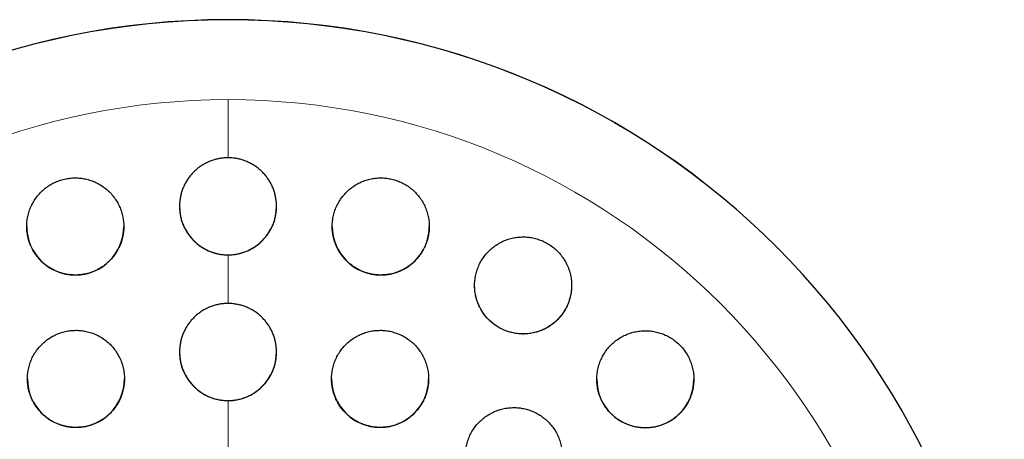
# Model space of a CAD drawing. Header units: millimetres. Extents: x 8 to 763, y 12 to 751.
# Tile 92 of 100: x 433 to 453, y 742 to 751. Entities that reach past the tile are written whole.
import ezdxf

# ---------------------------------------------------------------- set-up
doc = ezdxf.new("R2010")
doc.units = ezdxf.units.MM

msp = doc.modelspace()

# ---------------------------------------------------------------- linework, layer by layer
at = {"color": 252, "linetype": 'Continuous', "lineweight": 0}
for p, q in [((436.984, 748.926), (436.984, 747.728)), ((436.984, 745.728), (436.984, 744.727)), ((436.984, 742.727), (436.984, 741.726))]:
    msp.add_line(p, q, dxfattribs=at)
at = {"color": 7, "linetype": 'Continuous', "lineweight": 30, "flags": 128}
msp.add_lwpolyline([(444.066, 745.099), (444.064, 745.038), (444.059, 744.976), (444.049, 744.916), (444.036, 744.855), (444.019, 744.796), (443.999, 744.738), (443.975, 744.681), (443.947, 744.626), (443.916, 744.573), (443.882, 744.522), (443.845, 744.472), (443.805, 744.426), (443.762, 744.381), (443.717, 744.34), (443.669, 744.301), (443.619, 744.266), (443.566, 744.233), (443.512, 744.204), (443.456, 744.178), (443.399, 744.156), (443.34, 744.138), (443.28, 744.122), (443.22, 744.111), (443.158, 744.104), (443.097, 744.1), (443.035, 744.1), (442.974, 744.104), (442.913, 744.111), (442.852, 744.122), (442.793, 744.138), (442.734, 744.156), (442.676, 744.178), (442.62, 744.204), (442.566, 744.233), (442.514, 744.266), (442.464, 744.301), (442.416, 744.34), (442.37, 744.381), (442.327, 744.426), (442.287, 744.472), (442.25, 744.522), (442.216, 744.573), (442.185, 744.626), (442.158, 744.681), (442.134, 744.738), (442.113, 744.796), (442.096, 744.855), (442.083, 744.916), (442.074, 744.976), (442.068, 745.038), (442.066, 745.099), (442.066, 745.099)], dxfattribs=at)
at = {"color": 7, "linetype": 'Continuous', "lineweight": 30}
for centre, radius, start, end in [((436.984, 734.573), 16, 0.0002, 179.9998), ((436.984, 746.729), 1, 180.0002, 359.9998), ((433.836, 746.314), 1, 180.0002, 359.9998), ((440.133, 746.314), 1, 180.0002, 359.9998), ((436.984, 743.728), 1, 180.0002, 359.9998), ((433.85, 743.176), 1, 180.0002, 359.9998), ((440.119, 743.176), 1, 180.0002, 359.9998), ((445.585, 743.166), 1, 180.0002, 359.9998)]:
    msp.add_arc(centre, radius, start, end, dxfattribs=at)
at = {"color": 252, "linetype": 'Continuous', "lineweight": 0}
for centre, radius, start, end in [((436.984, 734.57), 16, 0.0002, 179.9998), ((436.984, 734.565), 14.361, 90.0001, 0.0001), ((436.984, 734.565), 14.361, 0.0001, 90.0001)]:
    msp.add_arc(centre, radius, start, end, dxfattribs=at)
at = {"color": 7, "linetype": 'Continuous', "lineweight": 30}
for points, knots in [([(436.984, 747.728), (436.957, 747.728), (436.902, 747.726), (436.819, 747.716), (436.737, 747.699), (436.657, 747.674), (436.579, 747.644), (436.505, 747.607), (436.433, 747.564), (436.365, 747.515), (436.302, 747.461), (436.243, 747.402), (436.19, 747.337), (436.141, 747.268), (436.099, 747.196), (436.063, 747.12), (436.033, 747.041), (436.01, 746.96), (435.994, 746.877), (435.985, 746.793), (435.983, 746.707), (435.989, 746.622), (436.001, 746.538), (436.021, 746.455), (436.048, 746.374), (436.082, 746.295), (436.122, 746.22), (436.168, 746.148), (436.221, 746.08), (436.279, 746.017), (436.342, 745.96), (436.409, 745.909), (436.481, 745.862), (436.556, 745.823), (436.634, 745.79), (436.714, 745.764), (436.796, 745.744), (436.887, 745.73), (436.95, 745.729), (436.984, 745.728)], [0, 0, 0, 0, 0.025984, 0.052148, 0.078885, 0.105819, 0.131802, 0.157965, 0.184691, 0.211611, 0.237735, 0.264038, 0.290901, 0.317956, 0.344374, 0.370971, 0.398136, 0.425495, 0.452188, 0.479065, 0.506519, 0.534173, 0.561003, 0.58802, 0.615626, 0.643437, 0.670201, 0.697154, 0.724702, 0.752458, 0.778982, 0.805693, 0.832998, 0.86051, 0.886728, 0.91313, 0.940117, 0.967306, 1, 1, 1, 1]), ([(436.984, 745.728), (437.012, 745.728), (437.067, 745.73), (437.149, 745.74), (437.232, 745.757), (437.312, 745.782), (437.39, 745.812), (437.464, 745.849), (437.536, 745.892), (437.604, 745.941), (437.667, 745.995), (437.725, 746.055), (437.779, 746.119), (437.827, 746.188), (437.87, 746.26), (437.906, 746.336), (437.935, 746.415), (437.958, 746.497), (437.974, 746.58), (437.983, 746.664), (437.985, 746.749), (437.98, 746.834), (437.967, 746.918), (437.948, 747.001), (437.921, 747.082), (437.887, 747.161), (437.847, 747.236), (437.801, 747.308), (437.748, 747.376), (437.69, 747.439), (437.627, 747.496), (437.56, 747.548), (437.488, 747.594), (437.412, 747.633), (437.334, 747.666), (437.255, 747.692), (437.172, 747.712), (437.082, 747.726), (437.019, 747.727), (436.984, 747.728)], [0, 0, 0, 0, 0.025985, 0.052437, 0.07889, 0.105825, 0.131903, 0.158302, 0.184702, 0.211623, 0.237841, 0.264239, 0.290915, 0.31797, 0.344479, 0.371171, 0.398144, 0.425502, 0.452491, 0.479528, 0.506518, 0.53417, 0.560999, 0.588015, 0.615621, 0.643432, 0.670198, 0.697152, 0.724702, 0.75246, 0.779179, 0.805898, 0.833007, 0.860521, 0.886836, 0.913338, 0.94013, 0.96732, 1, 1, 1, 1]), ([(433.836, 747.314), (433.799, 747.313), (433.725, 747.31), (433.615, 747.291), (433.508, 747.261), (433.405, 747.218), (433.307, 747.165), (433.216, 747.101), (433.133, 747.028), (433.058, 746.945), (432.993, 746.855), (432.938, 746.758), (432.894, 746.655), (432.862, 746.548), (432.842, 746.438), (432.834, 746.325), (432.839, 746.213), (432.857, 746.101), (432.887, 745.991), (432.93, 745.886), (432.984, 745.786), (433.05, 745.692), (433.125, 745.607), (433.21, 745.531), (433.303, 745.465), (433.403, 745.41), (433.508, 745.366), (433.617, 745.335), (433.728, 745.317), (433.841, 745.311), (433.953, 745.318), (434.064, 745.337), (434.171, 745.369), (434.274, 745.412), (434.371, 745.466), (434.462, 745.531), (434.544, 745.605), (434.619, 745.687), (434.683, 745.778), (434.737, 745.876), (434.781, 745.979), (434.812, 746.086), (434.831, 746.197), (434.838, 746.309), (434.832, 746.422), (434.814, 746.533), (434.783, 746.643), (434.739, 746.748), (434.684, 746.847), (434.618, 746.941), (434.542, 747.025), (434.456, 747.101), (434.363, 747.166), (434.263, 747.221), (434.157, 747.263), (434.05, 747.293), (433.943, 747.311), (433.872, 747.313), (433.836, 747.314)], [0, 0, 0, 0, 0.017577, 0.035211, 0.052788, 0.070365, 0.087998, 0.105575, 0.123173, 0.140828, 0.158427, 0.176171, 0.19397, 0.211715, 0.229663, 0.247667, 0.265616, 0.283741, 0.301922, 0.320047, 0.338241, 0.356494, 0.374688, 0.392813, 0.410997, 0.42912, 0.447066, 0.46507, 0.483015, 0.500754, 0.51855, 0.536289, 0.553885, 0.571538, 0.589134, 0.606712, 0.624345, 0.641924, 0.659613, 0.677357, 0.695047, 0.712929, 0.730867, 0.74875, 0.766826, 0.784959, 0.803035, 0.821222, 0.839467, 0.857654, 0.875816, 0.894036, 0.912198, 0.930208, 0.948277, 0.966287, 0.983144, 1, 1, 1, 1]), ([(440.133, 747.314), (440.095, 747.313), (440.02, 747.31), (439.91, 747.291), (439.802, 747.26), (439.699, 747.217), (439.601, 747.163), (439.51, 747.099), (439.426, 747.024), (439.351, 746.941), (439.286, 746.85), (439.231, 746.751), (439.187, 746.647), (439.156, 746.538), (439.137, 746.426), (439.13, 746.312), (439.137, 746.198), (439.157, 746.086), (439.189, 745.976), (439.233, 745.871), (439.289, 745.772), (439.356, 745.68), (439.433, 745.596), (439.518, 745.522), (439.611, 745.458), (439.71, 745.404), (439.814, 745.363), (439.922, 745.334), (440.032, 745.316), (440.144, 745.311), (440.255, 745.319), (440.364, 745.338), (440.471, 745.37), (440.573, 745.413), (440.67, 745.468), (440.761, 745.533), (440.844, 745.608), (440.919, 745.692), (440.983, 745.784), (441.037, 745.883), (441.08, 745.987), (441.111, 746.097), (441.129, 746.209), (441.135, 746.323), (441.127, 746.436), (441.107, 746.549), (441.074, 746.658), (441.028, 746.763), (440.972, 746.862), (440.904, 746.953), (440.827, 747.036), (440.741, 747.11), (440.648, 747.173), (440.548, 747.226), (440.444, 747.266), (440.339, 747.294), (440.235, 747.311), (440.167, 747.313), (440.133, 747.314)], [0, 0, 0, 0, 0.017727, 0.035512, 0.05324, 0.070961, 0.088737, 0.106459, 0.124319, 0.142235, 0.160097, 0.178156, 0.196273, 0.214333, 0.232514, 0.250754, 0.268935, 0.287106, 0.305335, 0.323505, 0.341535, 0.359623, 0.377651, 0.395474, 0.413355, 0.431177, 0.44882, 0.46652, 0.484163, 0.501732, 0.519356, 0.536926, 0.554554, 0.572238, 0.589868, 0.607664, 0.625515, 0.643312, 0.661312, 0.67937, 0.697371, 0.715526, 0.733739, 0.751894, 0.770084, 0.788332, 0.806521, 0.824607, 0.842752, 0.860837, 0.878727, 0.896675, 0.914564, 0.932255, 0.950002, 0.967693, 0.983846, 1, 1, 1, 1]), ([(443.066, 746.099), (443.029, 746.097), (442.953, 746.095), (442.842, 746.075), (442.734, 746.044), (442.63, 746.001), (442.532, 745.946), (442.44, 745.881), (442.357, 745.806), (442.282, 745.722), (442.216, 745.629), (442.162, 745.53), (442.119, 745.424), (442.088, 745.315), (442.07, 745.202), (442.064, 745.088), (442.072, 744.974), (442.092, 744.862), (442.125, 744.753), (442.17, 744.649), (442.227, 744.55), (442.294, 744.459), (442.37, 744.377), (442.456, 744.303), (442.548, 744.24), (442.647, 744.188), (442.751, 744.147), (442.858, 744.118), (442.968, 744.101), (443.079, 744.096), (443.19, 744.104), (443.3, 744.124), (443.406, 744.156), (443.509, 744.199), (443.607, 744.254), (443.698, 744.32), (443.781, 744.396), (443.856, 744.481), (443.92, 744.574), (443.974, 744.674), (444.016, 744.779), (444.046, 744.889), (444.064, 745.002), (444.068, 745.116), (444.06, 745.23), (444.038, 745.342), (444.005, 745.451), (443.959, 745.555), (443.901, 745.652), (443.834, 745.743), (443.756, 745.825), (443.671, 745.898), (443.578, 745.96), (443.479, 746.012), (443.375, 746.052), (443.27, 746.08), (443.167, 746.096), (443.1, 746.098), (443.066, 746.099)], [0, 0, 0, 0, 0.0178783, 0.0358146, 0.0536939, 0.0715649, 0.0894923, 0.1073641, 0.1253856, 0.1434639, 0.1614858, 0.1796519, 0.1978757, 0.2160416, 0.2342264, 0.2524696, 0.2706536, 0.288721, 0.3068469, 0.3249133, 0.3427801, 0.3607048, 0.3785708, 0.3962448, 0.4139757, 0.4316495, 0.4492228, 0.4668522, 0.484426, 0.5020315, 0.5196926, 0.537299, 0.555054, 0.5728648, 0.5906208, 0.6085798, 0.6265953, 0.644555, 0.6626861, 0.6808745, 0.6990056, 0.7172001, 0.7354528, 0.7536466, 0.7717646, 0.7899411, 0.808058, 0.8259925, 0.8439851, 0.8619186, 0.8796462, 0.897431, 0.9151582, 0.9327481, 0.9503944, 0.9679846, 0.9839922, 1, 1, 1, 1]), ([(436.984, 744.727), (436.957, 744.727), (436.902, 744.725), (436.819, 744.715), (436.736, 744.697), (436.656, 744.673), (436.578, 744.642), (436.503, 744.605), (436.431, 744.562), (436.363, 744.512), (436.299, 744.457), (436.241, 744.398), (436.187, 744.333), (436.139, 744.264), (436.097, 744.191), (436.061, 744.115), (436.032, 744.036), (436.009, 743.954), (435.994, 743.871), (435.985, 743.787), (435.983, 743.702), (435.989, 743.617), (436.002, 743.534), (436.022, 743.451), (436.049, 743.37), (436.083, 743.292), (436.123, 743.217), (436.169, 743.146), (436.221, 743.079), (436.279, 743.016), (436.342, 742.959), (436.408, 742.908), (436.48, 742.862), (436.555, 742.822), (436.633, 742.789), (436.713, 742.763), (436.795, 742.744), (436.886, 742.73), (436.95, 742.728), (436.984, 742.727)], [0, 0, 0, 0, 0.026152, 0.052486, 0.079393, 0.1065, 0.132651, 0.158984, 0.185886, 0.212984, 0.239216, 0.265629, 0.29261, 0.319785, 0.346184, 0.372764, 0.399916, 0.427264, 0.453818, 0.480555, 0.50787, 0.535385, 0.562014, 0.588829, 0.616228, 0.64383, 0.670422, 0.697199, 0.724565, 0.752134, 0.778591, 0.805232, 0.832461, 0.859893, 0.886177, 0.912645, 0.939695, 0.966946, 1, 1, 1, 1]), ([(436.984, 742.727), (437.012, 742.727), (437.067, 742.729), (437.15, 742.739), (437.232, 742.757), (437.313, 742.781), (437.391, 742.812), (437.466, 742.849), (437.538, 742.893), (437.606, 742.942), (437.669, 742.997), (437.728, 743.056), (437.782, 743.121), (437.83, 743.19), (437.872, 743.263), (437.907, 743.339), (437.937, 743.419), (437.96, 743.5), (437.975, 743.584), (437.984, 743.667), (437.985, 743.752), (437.979, 743.837), (437.967, 743.92), (437.947, 744.003), (437.92, 744.084), (437.886, 744.162), (437.846, 744.237), (437.8, 744.308), (437.747, 744.376), (437.689, 744.438), (437.627, 744.495), (437.56, 744.546), (437.488, 744.592), (437.413, 744.632), (437.335, 744.665), (437.256, 744.691), (437.173, 744.71), (437.082, 744.724), (437.019, 744.726), (436.984, 744.727)], [0, 0, 0, 0, 0.026152, 0.052487, 0.079396, 0.106503, 0.132749, 0.159179, 0.185891, 0.21299, 0.239317, 0.265825, 0.292616, 0.319792, 0.346284, 0.37296, 0.39992, 0.427268, 0.454119, 0.481018, 0.50787, 0.535384, 0.562013, 0.588828, 0.616227, 0.643828, 0.670724, 0.697668, 0.724564, 0.752135, 0.778783, 0.805431, 0.832464, 0.859898, 0.886278, 0.912845, 0.9397, 0.966952, 1, 1, 1, 1]), ([(433.85, 744.175), (433.813, 744.173), (433.738, 744.171), (433.628, 744.152), (433.52, 744.121), (433.417, 744.078), (433.319, 744.024), (433.227, 743.96), (433.144, 743.885), (433.069, 743.802), (433.004, 743.711), (432.949, 743.614), (432.906, 743.51), (432.874, 743.403), (432.855, 743.292), (432.848, 743.18), (432.854, 743.068), (432.872, 742.956), (432.903, 742.847), (432.946, 742.743), (433, 742.643), (433.066, 742.551), (433.141, 742.466), (433.226, 742.39), (433.318, 742.325), (433.418, 742.27), (433.522, 742.227), (433.631, 742.196), (433.743, 742.178), (433.855, 742.172), (433.968, 742.179), (434.079, 742.198), (434.186, 742.23), (434.29, 742.274), (434.387, 742.328), (434.478, 742.393), (434.561, 742.468), (434.636, 742.552), (434.7, 742.643), (434.754, 742.741), (434.797, 742.845), (434.827, 742.953), (434.846, 743.064), (434.852, 743.176), (434.846, 743.288), (434.826, 743.4), (434.795, 743.508), (434.751, 743.612), (434.696, 743.711), (434.63, 743.804), (434.554, 743.888), (434.469, 743.963), (434.376, 744.028), (434.276, 744.082), (434.171, 744.124), (434.064, 744.153), (433.956, 744.171), (433.886, 744.174), (433.85, 744.175)], [0, 0, 0, 0, 0.017711, 0.035478, 0.053189, 0.0709, 0.088668, 0.10638, 0.124089, 0.141855, 0.159564, 0.177341, 0.195174, 0.212952, 0.230841, 0.248786, 0.266676, 0.284673, 0.302727, 0.320724, 0.338778, 0.35689, 0.374944, 0.392978, 0.41107, 0.429103, 0.447049, 0.465052, 0.482997, 0.500824, 0.518709, 0.536537, 0.554271, 0.572061, 0.589795, 0.607498, 0.625258, 0.642962, 0.660711, 0.678517, 0.696267, 0.714119, 0.732027, 0.749879, 0.767845, 0.785868, 0.803834, 0.821878, 0.839979, 0.858023, 0.876072, 0.894179, 0.912227, 0.930206, 0.948243, 0.966222, 0.983111, 1, 1, 1, 1]), ([(440.119, 744.175), (440.081, 744.173), (440.006, 744.171), (439.895, 744.151), (439.787, 744.12), (439.684, 744.077), (439.585, 744.023), (439.494, 743.958), (439.41, 743.883), (439.335, 743.799), (439.27, 743.707), (439.215, 743.608), (439.172, 743.504), (439.141, 743.395), (439.122, 743.283), (439.116, 743.17), (439.123, 743.057), (439.143, 742.945), (439.175, 742.836), (439.219, 742.732), (439.275, 742.633), (439.341, 742.542), (439.417, 742.458), (439.502, 742.384), (439.595, 742.32), (439.694, 742.266), (439.798, 742.225), (439.906, 742.195), (440.017, 742.177), (440.128, 742.172), (440.24, 742.179), (440.35, 742.199), (440.457, 742.231), (440.56, 742.275), (440.658, 742.33), (440.749, 742.395), (440.832, 742.471), (440.906, 742.555), (440.971, 742.648), (441.025, 742.747), (441.067, 742.851), (441.097, 742.961), (441.115, 743.073), (441.121, 743.186), (441.113, 743.299), (441.092, 743.411), (441.06, 743.519), (441.014, 743.623), (440.958, 743.722), (440.891, 743.813), (440.814, 743.896), (440.729, 743.969), (440.636, 744.033), (440.537, 744.085), (440.432, 744.126), (440.327, 744.155), (440.222, 744.172), (440.153, 744.174), (440.119, 744.175)], [0, 0, 0, 0, 0.01782, 0.035697, 0.053518, 0.071334, 0.089206, 0.107023, 0.124922, 0.142878, 0.160778, 0.178783, 0.196845, 0.21485, 0.232906, 0.251019, 0.269075, 0.287103, 0.305189, 0.323217, 0.341152, 0.359145, 0.37708, 0.394897, 0.412772, 0.43059, 0.448317, 0.466102, 0.48383, 0.501535, 0.519295, 0.537, 0.554757, 0.572571, 0.590328, 0.60819, 0.626109, 0.643972, 0.661947, 0.679979, 0.697955, 0.716002, 0.734107, 0.752155, 0.7702, 0.788304, 0.806349, 0.824319, 0.842346, 0.860316, 0.87817, 0.896081, 0.913935, 0.931685, 0.949491, 0.967241, 0.98362, 1, 1, 1, 1]), ([(445.585, 744.166), (445.548, 744.164), (445.472, 744.162), (445.36, 744.142), (445.252, 744.111), (445.147, 744.067), (445.049, 744.012), (444.957, 743.946), (444.873, 743.87), (444.797, 743.784), (444.732, 743.691), (444.678, 743.591), (444.636, 743.485), (444.605, 743.375), (444.588, 743.262), (444.583, 743.148), (444.592, 743.035), (444.613, 742.923), (444.647, 742.815), (444.692, 742.711), (444.748, 742.614), (444.815, 742.524), (444.891, 742.442), (444.976, 742.369), (445.068, 742.307), (445.167, 742.255), (445.27, 742.214), (445.378, 742.185), (445.487, 742.168), (445.599, 742.163), (445.71, 742.171), (445.82, 742.191), (445.927, 742.223), (446.031, 742.268), (446.129, 742.323), (446.22, 742.39), (446.303, 742.466), (446.378, 742.552), (446.442, 742.646), (446.496, 742.747), (446.538, 742.853), (446.567, 742.963), (446.583, 743.076), (446.587, 743.19), (446.578, 743.303), (446.556, 743.415), (446.522, 743.523), (446.476, 743.626), (446.418, 743.723), (446.351, 743.812), (446.274, 743.894), (446.189, 743.966), (446.096, 744.028), (445.997, 744.079), (445.894, 744.119), (445.789, 744.146), (445.686, 744.163), (445.619, 744.165), (445.585, 744.166)], [0, 0, 0, 0, 0.01803, 0.036119, 0.05415, 0.072174, 0.090256, 0.108281, 0.126425, 0.144626, 0.16277, 0.180963, 0.199214, 0.217407, 0.235509, 0.253669, 0.27177, 0.289683, 0.307653, 0.325564, 0.343274, 0.361041, 0.378751, 0.396335, 0.413975, 0.43156, 0.449147, 0.46679, 0.484379, 0.502094, 0.519866, 0.537583, 0.555498, 0.573469, 0.591385, 0.609486, 0.627645, 0.645746, 0.663939, 0.68219, 0.700382, 0.718527, 0.736731, 0.754875, 0.772854, 0.790891, 0.808869, 0.826638, 0.844464, 0.862233, 0.879843, 0.897509, 0.915119, 0.932689, 0.950315, 0.967886, 0.983943, 1, 1, 1, 1]), ([(442.875, 742.583), (442.837, 742.582), (442.762, 742.579), (442.651, 742.56), (442.542, 742.529), (442.438, 742.485), (442.34, 742.43), (442.248, 742.365), (442.164, 742.289), (442.089, 742.205), (442.024, 742.112), (441.969, 742.013), (441.927, 741.907), (441.896, 741.798), (441.878, 741.686), (441.873, 741.573), (441.88, 741.46), (441.9, 741.348), (441.933, 741.24), (441.978, 741.136), (442.034, 741.038), (442.1, 740.947), (442.176, 740.864), (442.261, 740.791), (442.353, 740.727), (442.451, 740.674), (442.555, 740.633), (442.663, 740.603), (442.774, 740.586), (442.885, 740.581), (442.997, 740.588), (443.107, 740.608), (443.215, 740.64), (443.318, 740.684), (443.416, 740.74), (443.507, 740.806), (443.591, 740.882), (443.665, 740.967), (443.73, 741.06), (443.783, 741.16), (443.825, 741.266), (443.855, 741.375), (443.872, 741.487), (443.877, 741.601), (443.868, 741.714), (443.847, 741.825), (443.814, 741.933), (443.768, 742.036), (443.712, 742.134), (443.645, 742.224), (443.568, 742.307), (443.483, 742.38), (443.39, 742.443), (443.291, 742.495), (443.187, 742.535), (443.082, 742.563), (442.977, 742.58), (442.909, 742.582), (442.875, 742.583)], [0, 0, 0, 0, 0.017937, 0.035932, 0.05387, 0.071803, 0.089793, 0.107727, 0.125735, 0.143801, 0.16181, 0.179866, 0.19798, 0.216035, 0.234061, 0.252144, 0.270169, 0.288099, 0.306087, 0.324016, 0.341829, 0.359699, 0.377511, 0.395236, 0.413018, 0.430744, 0.448449, 0.466211, 0.483916, 0.501677, 0.519494, 0.537256, 0.555123, 0.573047, 0.590915, 0.608895, 0.626932, 0.644912, 0.662961, 0.681067, 0.699116, 0.71716, 0.735261, 0.753304, 0.77127, 0.789293, 0.807257, 0.825106, 0.843012, 0.860861, 0.878607, 0.89641, 0.914156, 0.931858, 0.949617, 0.96732, 0.98366, 1, 1, 1, 1])]:
    msp.add_open_spline(points, degree=3, knots=knots, dxfattribs=at)

doc.saveas('drawing.dxf')
